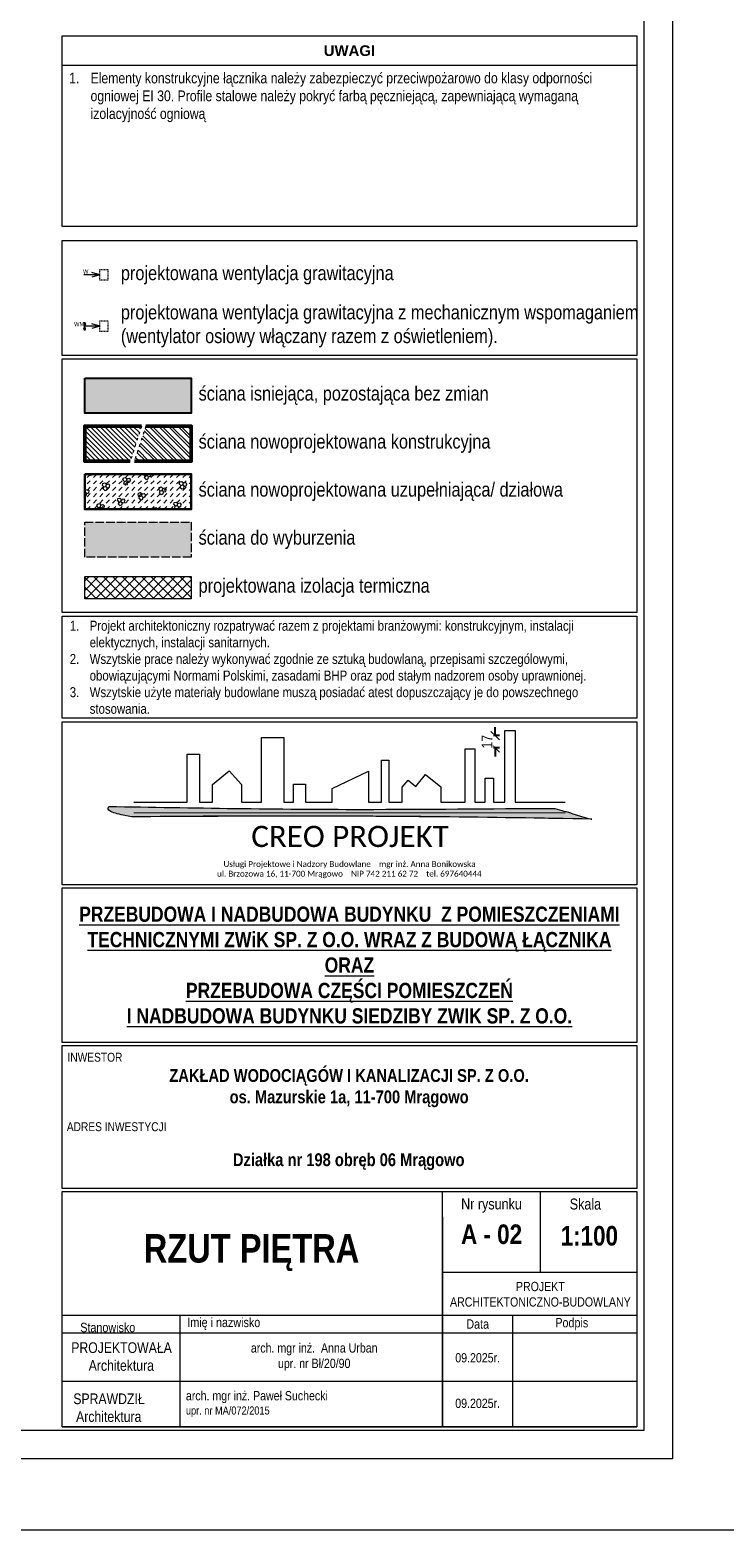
# Model space of a CAD drawing. Header units: millimetres. Extents: x 17147 to 52214, y -18116 to -4632.
# Tile 77 of 186: x 36113 to 37089, y -13916 to -11808. Entities that reach past the tile are written whole.
import ezdxf

# ---------------------------------------------------------------- set-up
doc = ezdxf.new("R2010")
doc.units = ezdxf.units.MM
for name, pattern in [('3', [1, 0.5, -0.5]), ('ACAD_ISO02W100', [15, 12, -3]), ('ACAD_ISO03W100', [30, 12, -18])]:
    doc.linetypes.add(name, pattern=pattern)
doc.layers.get('Defpoints').update_dxf_attribs({"color": 6})
for name, color, linetype, lineweight, true_color in [('A-izolacja', 7, 'Continuous', 9, 0x4775ff), ('A_SCIANA DO WYBURZENIA', 7, 'ACAD_ISO02W100', 18, 0xf7833b), ('r-ramka', 7, 'Continuous', 0, 0x727169), ('S_KRESKOWANIE_SC_ISTN', 7, 'Continuous', 0, 0x878787)]:
    doc.layers.add(name, color=color, linetype=linetype, lineweight=lineweight, true_color=true_color)
for name, color, linetype, lineweight in [('A-kreskowanie', 253, 'Continuous', 0), ('A-opis', 130, 'Continuous', 9), ('A-wymiar', 177, 'Continuous', 0), ('A_SCIANA_ISTN', 253, 'Continuous', 25), ('A_SCIANA_PROJ_KONSTRUKCJA', 3, 'Continuous', 50), ('A_SCINAN_PROJ_DZIALOWA', 5, 'Continuous', 30), ('elewacja C', 253, 'Continuous', 0)]:
    doc.layers.add(name, color=color, linetype=linetype, lineweight=lineweight)
doc.styles.add('BIKWYM', font='BIKROMSW.SHX', dxfattribs={"width": 0.8})
doc.styles.get("Standard").update_dxf_attribs({"font": 'ARIALN.TTF'})
doc.styles.add('wymiar', font='ARIALN.TTF')
doc.styles.add('wymiary', font='ARIALN.TTF')
doc.dimstyles.new('anka', dxfattribs={"dimtxt": 15, "dimasz": 12, "dimexe": 6, "dimexo": 0.0625, "dimgap": 4, "dimtad": 1, "dimdec": 0, "dimzin": 0, "dimdsep": 46, "dimtxsty": 'wymiary', "dimblk": 'OBLIQUE', "dimcen": 0.09, "dimclrt": 7, "dimadec": 0, "dimazin": 0, "dimtfac": 1, "dimtdec": 0, "dimtix": 1, "dimtofl": 0, "dimtmove": 0, "dimatfit": 3, "dimldrblk": 'OBLIQUE', "dimfxl": 6, "dimfxlon": 1, "dimtfill": 1, "dimtolj": 1, "dimtzin": 0, "dimarcsym": 0})

# ---------------------------------------------------------------- blocks, each defined once
blk = doc.blocks.new('_OBLIQUE')
at = {"color": 0, "linetype": 'ByBlock'}
blk.add_line((-0.5, -0.5), (0.5, 0.5), dxfattribs=at)
blk = doc.blocks.new('*D75')
at = {"layer": 'A-wymiar', "color": 0, "lineweight": -2, "transparency": 16777216}
for p, q in [((36766.1, -12799.5), (36766.1, -12787.5)), ((36772.1, -12799.5), (36760.1, -12799.5)), ((36772.1, -12816.7), (36760.1, -12816.7)), ((36766.1, -12816.7), (36766.1, -12828.7))]:
    blk.add_line(p, q, dxfattribs=at)
at = {"layer": 'Defpoints', "color": 0, "transparency": 16777216}
for p in [(37965.3, -12799.5), (37390.6, -12816.7)]:
    blk.add_point(p, dxfattribs=at)
at = {"layer": 'A-wymiar', "color": 0, "lineweight": -2, "transparency": 16777216, "xscale": 12, "yscale": 12, "zscale": 12}
for p, rotation in [((36766.1, -12799.5), 270), ((36766.1, -12816.7), 90)]:
    blk.add_blockref('_OBLIQUE', p, dxfattribs=dict(at, rotation=rotation))
at = {"layer": 'A-wymiar', "color": 7, "transparency": 16777216, "insert": (36754.6, -12808.1), "char_height": 15, "attachment_point": 5, "rotation": 90, "style": 'wymiary', "bg_fill": 3, "box_fill_scale": 1.1, "bg_fill_color": 256, "bg_fill_true_color": 13158600, "bg_fill_transparency": 0}
blk.add_mtext('\\A1;17', dxfattribs=at)
at = {"layer": 'Defpoints', "color": 0, "transparency": 16777216}
blk.add_point((36766.1, -12799.5), dxfattribs=at)
blk = doc.blocks.new('LOGO')
at = {"layer": 'elewacja C'}
h = blk.add_hatch(color=30, dxfattribs=at)
h.dxf.hatch_style = 1
edge = h.paths.add_edge_path()
edge.add_spline(control_points=[(11534.1, 18108), (11532.4, 18108), (11289.1, 18108), (10726.7, 18100.5), (10166.1, 18110.3), (9846.9, 18115.9)], knot_values=[0, 0, 0, 0, 5.133754, 729.732593, 1687.267838, 1687.267838, 1687.267838, 1687.267838], degree=3, periodic=0)
edge.add_spline(control_points=[(9846.9, 18115.9), (9846.1, 18113.8), (9840.3, 18098.6), (9889.5, 18084.9), (9916.9, 18079.7), (9932.8, 18076.7)], knot_values=[0, 0, 0, 0, 6.318514, 46.500226, 101.574566, 101.574566, 101.574566, 101.574566], degree=3, periodic=0)
edge.add_spline(control_points=[(9932.8, 18076.7), (10322, 18078.7), (10902.2, 18081.7), (11482.3, 18071.2), (11673.1, 18067.7)], knot_values=[0, 0, 0, 0, 1167.750225, 1740.44888, 1740.44888, 1740.44888, 1740.44888], degree=3, periodic=0)
edge.add_spline(control_points=[(11673.1, 18067.7), (11671.6, 18068.1), (11647.3, 18072.9), (11601.8, 18089.6), (11556.8, 18101.9), (11534.1, 18108)], knot_values=[0, 0, 0, 0, 4.823923, 74.316576, 144.781951, 144.781951, 144.781951, 144.781951], degree=3, periodic=0)
at = {"layer": 'elewacja C', "color": 7}
blk.add_lwpolyline([(9941.5, 18131.4), (10143.1, 18131.4), (10143.1, 18312.9), (10190.9, 18312.9), (10190.9, 18131.4), (10239.4, 18131.4), (10239.4, 18198.3), (10302.6, 18251), (10348.8, 18198.8), (10348.8, 18131.4), (10424.9, 18131.4), (10424.9, 18376.1), (10509.3, 18376.1), (10509.3, 18131.4), (10545.8, 18131.4), (10545.8, 18200.4), (10590.6, 18200.4), (10590.6, 18131.4), (10691.4, 18131.4), (10691.4, 18183.5), (10828.6, 18248.8), (10828.6, 18131.4), (10877.8, 18131.4), (10877.8, 18290.5), (10905.9, 18290.5), (10905.9, 18131.4), (10957, 18131.4), (10957, 18188.2), (10978.7, 18215.2), (11007.9, 18191.3), (11045.2, 18236), (11102.5, 18189.8), (11102.5, 18131.4), (11195, 18131.4), (11195, 18333.8), (11231.7, 18333.8), (11231.7, 18131.4), (11270.7, 18131.4), (11270.7, 18222.8), (11301.7, 18222.8), (11301.7, 18131.4), (11344.5, 18131.4), (11344.5, 18403.2), (11383.5, 18403.2), (11383.5, 18131.4), (11573.1, 18131.4)], dxfattribs=at)
at = {"layer": 'elewacja C', "color": 250, "const_width": 4}
blk.add_lwpolyline([(9941.5, 18091.9), (11574.1, 18091.9)], dxfattribs=at)
at = {"layer": 'elewacja C', "color": 30}
blk.add_arc((10503.6, -40448.4), 58527.8, 88.854996, 90.558825, dxfattribs=at)
for points in [[(9932.8, 18076.7), (9878.9, 18088.3), (9845.1, 18109.9), (9846.9, 18115.9)], [(9846.9, 18115.9), (10804.4, 18104.8), (11529, 18108), (11534.1, 18108)], [(11534.1, 18108), (11601.8, 18088.5), (11668.4, 18068.7), (11673.1, 18067.7)], [(11673.1, 18067.7), (11100.5, 18076.7), (9932.8, 18076.7)]]:
    blk.add_spline(points, degree=3, dxfattribs=at)
at = {"layer": 'elewacja C', "color": 7, "insert": (9846.9, 18042.5), "char_height": 20, "attachment_point": 1}
blk.add_mtext_dynamic_manual_height_columns('\\pi539.21;{\\fCalibri|b0|i0|c0|p34;\\H4x;CREO PROJEKT\\H1.25x;\\P\\pi434.09;\\H0.22x;Usługi Projektowe i Nadzory Budowlane    mgr inż. Anna Bonikowska\\P\\pi409.92;ul. Brzozowa 16, 11-700 Mrągowo    NIP 742 211 62 72    tel. 69764044\\fArial|b0|i0|c238|p34;4}', width=1826.244, gutter_width=12.5, heights=[0], dxfattribs=at)

msp = doc.modelspace()

# ---------------------------------------------------------------- hatches: boundary and pattern name
at = {"layer": 'A-izolacja', "transparency": 33554687}
h = msp.add_hatch(dxfattribs=at)
h.set_pattern_fill('ANSI37', color=256, scale=3, angle=90)
h.set_pattern_definition([(135, (15689.9325, -11663.665), (-6.735192, -6.735192), []), (225, (15689.9325, -11663.665), (6.735192, -6.735192), [])])
h.paths.add_polyline_path([(36339.1, -12576), (36189.5, -12576), (36189.5, -12607.4), (36339.1, -12607.4)])
at = {"layer": 'A-kreskowanie', "lineweight": 5, "true_color": 0xeb7500}
h = msp.add_hatch(dxfattribs=at)
h.set_pattern_fill('ANSI32', color=30, angle=-90)
h.set_pattern_definition([(315, (-1e-10, -4300.834), (6.735192, 6.735192), []), (315, (-1e-10, -4305.324), (6.735192, 6.735192), [])])
h.paths.add_polyline_path([(36339.1, -12364.5), (36275.3, -12364.5), (36259.3, -12413.9), (36339.1, -12413.9)])
at = {"layer": 'A_SCIANA DO WYBURZENIA', "transparency": 33554687}
h = msp.add_hatch(dxfattribs=at)
h.set_pattern_fill('DOTS', color=256, scale=0.75)
h.set_pattern_definition([(0, (15689.9325, -11625.6659), (0.5953125, 1.190625), [0, -1.190625])])
h.paths.add_polyline_path([(36339.1, -12499.5), (36189.5, -12499.5), (36189.5, -12548.9), (36339.1, -12548.9)])
at = {"layer": 'A_SCIANA_PROJ_KONSTRUKCJA', "lineweight": 9, "true_color": 0x2ad533}
h = msp.add_hatch(dxfattribs=at)
h.set_pattern_fill('ANSI31', color=102, scale=1.5, angle=90)
h.set_pattern_definition([(135, (15689.9325, -11625.666), (-3.367596, -3.367596), [])])
h.paths.add_polyline_path([(36269.3, -12364.5), (36189.5, -12364.5), (36189.5, -12413.9), (36253.3, -12413.9)])
at = {"layer": 'A_SCINAN_PROJ_DZIALOWA', "lineweight": 9, "true_color": 0x27773c, "transparency": 33554610}
h = msp.add_hatch(dxfattribs=at)
h.set_pattern_fill('GAZOBETON S100 ISO 1J', color=97, scale=2, pattern_type=2)
h.set_pattern_definition([(15, (-36.012, -4309.333), (7.764572, 28.977773), [2.93294, -27.06706]), (15, (-32.42, -4305.74), (7.764572, 28.977773), [2.93294, -27.06706]), (15, (-37.327, -4304.426), (7.764572, 28.977773), [2.93294, -27.06706]), (15, (-33.735, -4300.834), (7.764572, 28.977773), [2.93294, -27.06706]), (15, (-38.642, -4299.52), (7.764572, 28.977773), [2.93294, -27.06706]), (75, (-39.4, -4302.352), (-21.213201, 21.213203), [2.93294, -27.06706]), (75, (-38.086, -4307.26), (-21.213201, 21.213203), [2.93294, -27.06706]), (75, (-34.494, -4303.667), (-21.213201, 21.213203), [2.93294, -27.06706]), (75, (-33.18, -4308.574), (-21.213201, 21.213203), [2.93294, -27.06706]), (75, (-29.587, -4304.982), (-21.213201, 21.213203), [2.93294, -27.06706]), (315, (-38.086, -4307.26), (28.977773, 7.76457), [2.93294, -27.06706]), (315, (-39.4, -4302.352), (28.977773, 7.76457), [2.93294, -27.06706]), (315, (-34.494, -4303.667), (28.977773, 7.76457), [2.93294, -27.06706]), (315, (-30.902, -4300.075), (28.977773, 7.76457), [2.93294, -27.06706]), (315, (-35.81, -4298.76), (28.977773, 7.76457), [2.93294, -27.06706]), (45, (-33.735, -4300.834), (9e-16, 8.9802561), [6.35, -6.35])])
h.paths.add_polyline_path([(36339.1, -12432), (36189.5, -12432), (36189.5, -12481.4), (36339.1, -12481.4)])
at = {"layer": 'S_KRESKOWANIE_SC_ISTN', "transparency": 33554559}
h = msp.add_hatch(color=256, dxfattribs=at)
h.dxf.hatch_style = 1
h.paths.add_polyline_path([(36339.1, -12297), (36189.5, -12297), (36189.5, -12346.4), (36339.1, -12346.4)])

# ---------------------------------------------------------------- linework, layer by layer
at = {"layer": 'A-izolacja'}
msp.add_lwpolyline([(36189.5, -12576), (36339.1, -12576), (36339.1, -12607.4), (36189.5, -12607.4)], close=True, dxfattribs=at)
at = {"layer": 'A-opis', "lineweight": 9}
for points in [[(36210.7, -12152.1), (36188.2, -12152.1)], [(36210.7, -12152.1), (36199.5, -12148.8)], [(36210.7, -12152.1), (36199.5, -12155.4)], [(36210.7, -12224.3), (36188.2, -12224.3)], [(36188.4, -12221), (36189.5, -12224.3)], [(36188.4, -12227.7), (36189.5, -12224.3)], [(36190.7, -12221), (36189.5, -12224.3)], [(36190.7, -12227.7), (36189.5, -12224.3)], [(36210.7, -12224.3), (36199.5, -12221.1)], [(36210.7, -12224.3), (36199.5, -12227.6)]]:
    msp.add_lwpolyline(points, dxfattribs=at)
at = {"layer": 'A-opis', "linetype": '3', "lineweight": 9, "ltscale": 2}
for points in [[(36221.7, -12159.6), (36210.7, -12159.6), (36210.7, -12144.6), (36221.7, -12144.6)], [(36221.7, -12231.8), (36210.7, -12231.8), (36210.7, -12216.8), (36221.7, -12216.8)]]:
    msp.add_lwpolyline(points, close=True, dxfattribs=at)
at = {"layer": 'A-opis', "linetype": 'ACAD_ISO03W100', "ltscale": 0.3}
for points in [[(36269.3, -12364.5), (36253.3, -12413.9)], [(36275.3, -12364.5), (36259.3, -12413.9)]]:
    msp.add_lwpolyline(points, dxfattribs=at)
at = {"layer": 'A-opis', "lineweight": 9}
for centre, start, end in [((36189.5, -12220.6), 340.8229, 199.1771), ((36189.5, -12228.1), 160.8229, 19.1771)]:
    msp.add_arc(centre, 1.22, start, end, dxfattribs=at)
at = {"layer": 'A_SCIANA DO WYBURZENIA'}
msp.add_lwpolyline([(36189.5, -12499.5), (36339.1, -12499.5), (36339.1, -12548.9), (36189.5, -12548.9)], close=True, dxfattribs=at)
at = {"layer": 'A_SCIANA_ISTN'}
msp.add_lwpolyline([(36189.5, -12297), (36339.1, -12297), (36339.1, -12346.4), (36189.5, -12346.4)], close=True, dxfattribs=at)
at = {"layer": 'A_SCIANA_PROJ_KONSTRUKCJA'}
for points in [[(36253.3, -12413.9), (36189.5, -12413.9), (36189.5, -12364.5), (36269.3, -12364.5)], [(36275.3, -12364.5), (36339.1, -12364.5), (36339.1, -12413.9), (36259.3, -12413.9)]]:
    msp.add_lwpolyline(points, dxfattribs=at)
at = {"layer": 'A_SCINAN_PROJ_DZIALOWA'}
msp.add_lwpolyline([(36189.5, -12432), (36339.1, -12432), (36339.1, -12481.4), (36189.5, -12481.4)], close=True, dxfattribs=at)
at = {"layer": 'r-ramka'}
for p, q in [((36692.1, -13770.7), (36692.1, -13440)), ((36692.1, -13770.7), (36692.1, -13440)), ((36829.6, -13553.5), (36829.6, -13440)), ((36692.1, -13475.8), (36692.1, -13770.7)), ((36692.1, -13553.5), (36965.1, -13553.5)), ((36157.6, -13614), (36965.1, -13614)), ((36323.3, -13770.7), (36323.3, -13614)), ((36323.3, -13770.7), (36323.3, -13614)), ((36692.1, -13614), (36692.1, -13770.7)), ((36790.9, -13770.7), (36790.9, -13614)), ((36790.9, -13770.7), (36790.9, -13614)), ((36157.6, -13638.7), (36965.1, -13638.7)), ((36157.6, -13638.7), (36965.1, -13638.7)), ((36157.6, -13638.7), (36965.1, -13638.7)), ((36157.6, -13706.7), (36965.1, -13706.7)), ((36157.6, -13706.7), (36965.1, -13706.7)), ((36157.6, -13706.7), (36965.1, -13706.7)), ((36157.6, -13706.7), (36965.1, -13706.7)), ((36157.6, -13770.7), (36965.1, -13770.7)), ((36157.6, -13770.7), (36965.1, -13770.7)), ((36157.6, -13770.7), (36965.1, -13770.7)), ((36157.6, -13770.7), (36965.1, -13770.7))]:
    msp.add_line(p, q, dxfattribs=at)
for points in [[(36157.6, -11816.3), (36965.1, -11816.3), (36965.1, -12084.3), (36157.6, -12084.3)], [(36157.6, -11816.3), (36965.1, -11816.3), (36965.1, -11858), (36157.6, -11858)], [(36157.6, -12103.8), (36965.1, -12103.8), (36965.1, -12265.2), (36157.6, -12265.2)], [(36157.6, -12270.2), (36965.1, -12270.2), (36965.1, -12626.6), (36157.6, -12626.6)], [(36157.6, -12631.6), (36965.1, -12631.6), (36965.1, -12775.2), (36157.6, -12775.2)], [(36157.6, -13013.3), (36965.1, -13013.3), (36965.1, -13230.7), (36157.6, -13230.7)], [(36157.6, -13234.7), (36965.1, -13234.7), (36965.1, -13436), (36157.6, -13436)], [(36157.6, -13440), (36965.1, -13440), (36965.1, -13770.7), (36157.6, -13770.7)]]:
    msp.add_lwpolyline(points, close=True, dxfattribs=at)

# ---------------------------------------------------------------- texts
at = {"layer": 'A-opis', "char_height": 15}
for s, width, gutter_width, insert, attachment_point in [('\\pi-30,l30,t30,45;1.^IŚciany w pomieszczeniach mokrych należy wykończyć płytkami ceramicznymi pierwszej jakości, o \\P\\pi0,t45;klasie ścieralności min. 2. W jadalni płytki układać w pasie o wysokości 60 cm nad ciągiem \\Pkuchennym. W szatni oraz toaletach ściany w obszarze umywalki oraz w pomieszczeniu \\Pporządkowym przy zlewie wykończyć płytkami do wysokości 200 cm, z zachowaniem marginesów \\Pmin. 30 cm poza obrys urządzenia. W pomieszczeniu natrysku oraz w toaletach (wc) ściany obłożyć \\Ppłytkami na całej wysokości.\\P\\pi-30,t30,45;2.^IŚciany kabin wc wykonać z bloczków gazobetonoywch gr. 6cm lub zastosować systemowe \\P\\pi0,t45;przegrody kabinowe.', 792.829, 60, (36167.6, -11583.4), 1), ('{\\fArial|b1|i0|c238|p34;UWAGI}', 494.295, 12.5, (36561.3, -11837.1), 5), ('\\pi-30,l30,t30,45;1.^IElementy konstrukcyjne łącznika należy zabezpieczyć przeciwpożarowo do klasy odporności \\P\\pi0,t45;ogniowej EI 30. Profile stalowe należy pokryć farbą pęczniejącą, zapewniającą wymaganą \\Pizolacyjność ogniową', 792.829, 60, (36167.6, -11868), 1)]:
    msp.add_mtext_dynamic_manual_height_columns(s, width=width, gutter_width=gutter_width, heights=[0], dxfattribs=dict(at, insert=insert, attachment_point=attachment_point))
at = {"layer": 'A-opis', "color": 156, "true_color": 0x0f468a, "insert": (35480.8, -11883.1), "char_height": 15, "attachment_point": 1, "style": 'wymiary'}
msp.add_mtext_dynamic_manual_height_columns('\\pi45.743;{\\LPOM \\P\\pi21.493;PORZĄDK.\\P\\pi35.266;}2,76 m²', width=128.024, gutter_width=12.5, heights=[0], dxfattribs=at)
at = {"layer": 'A-opis', "lineweight": 9, "char_height": 6, "attachment_point": 5, "style": 'BIKWYM'}
for s, insert in [('W', (36190.8, -12147.3)), ('WM', (36181.6, -12221.3))]:
    msp.add_mtext_dynamic_manual_height_columns(s, width=10.121, gutter_width=12.5, heights=[0], dxfattribs=dict(at, insert=insert))
at = {"layer": 'r-ramka', "char_height": 20, "attachment_point": 4, "style": 'wymiar'}
for s, width, insert in [('projektowana wentylacja grawitacyjna', 611.256, (36240.2, -12152.5)), ('projektowana wentylacja grawitacyjna z mechanicznym wspomaganiem (wentylator osiowy włączany razem z oświetleniem).', 724.958, (36240.2, -12224.3)), ('ściana isniejąca, pozostająca bez zmian', 461.455, (36349.4, -12321.7)), ('ściana nowoprojektowana konstrukcyjna', 455.43, (36349.4, -12389.2)), ('ściana nowoprojektowana uzupełniająca/ działowa', 560.11, (36349.4, -12456.7)), ('ściana do wyburzenia', 356.775, (36349.4, -12524.2)), ('projektowana izolacja termiczna', 403.82, (36349.4, -12591.7))]:
    msp.add_mtext_dynamic_manual_height_columns(s, width=width, gutter_width=12.5, heights=[0], dxfattribs=dict(at, insert=insert))
at = {"layer": 'r-ramka'}
for s, width, gutter_width, heights, insert, char_height, attachment_point in [('{\\fArial Narrow|b1|i0|c238|p34;\\H1.4286x;\\LPRZEBUDOWA I NADBUDOWA BUDYNKU  Z POMIESZCZENIAMI TECHNICZNYMI ZWiK SP. Z O.O. WRAZ Z BUDOWĄ ŁĄCZNIKA\\PORAZ\\PPRZEBUDOWA CZĘŚCI POMIESZCZEŃ\\PI NADBUDOWA BUDYNKU SIEDZIBY ZWIK SP. Z O.O.}', 808.87, 1145, [688], (36561.3, -13122), 15, 5), ('INWESTOR', 203.028, 12.5, [0], (36165.2, -13245.2), 12.5, 1), ('ADRES INWESTYCJI', 203.028, 12.5, [0], (36164.3, -13342.8), 12.5, 1)]:
    msp.add_mtext_dynamic_manual_height_columns(s, width=width, gutter_width=gutter_width, heights=heights, dxfattribs=dict(at, insert=insert, char_height=char_height, attachment_point=attachment_point))
for s, insert, char_height, width, attachment_point in [('\\pt133.95;{\\fArial Narrow|b1|i0|c238|p34;ZAKŁAD WODOCIĄGÓW I KANALIZACJI SP. Z O.O.\\Pos. Mazurskie 1a, 11-700 Mrągowo}', (36560.9, -13294.9), 18, 811.434, 5), ('{\\fArial Narrow|b1|i0|c238|p34;Działka nr 198 obręb 06 Mrągowo}', (36560.3, -13398.2), 18, 811.434, 5), ('Nr rysunku', (36760.9, -13459.9), 15.4, 137.5, 5), ('Skala', (36870.8, -13450), 15.4, 66.565, 1), ('{\\fArial Narrow|b1|i0|c238|p34;A - 02}', (36761, -13500.3), 27.5, 137.755, 5), ('{\\fArial Narrow|b1|i0|c238|p34;1:100}', (36898.4, -13502.5), 27.5, 137.5, 5), ('{\\fArial Narrow|b1|i0|c238|p34;\\H1.3333x;RZUT PIĘTRA}', (36423.8, -13526), 30, 536.569, 5), ('PROJEKT ARCHITEKTONICZNO-BUDOWLANY', (36829.6, -13584.5), 13, 274.999, 5), ('Stanowisko', (36221.8, -13631.3), 13.2, 167.765, 5), ('{\\fArial|b0|i0|c238|p34;  }Imię i nazwisko', (36323.3, -13626), 13.2, 161.994, 4), ('Data', (36741.5, -13626.4), 13.2, 98.775, 5), ('Podpis', (36873.7, -13626.4), 13.2, 186.844, 5), ('\\pi12.866;PROJEKTOWAŁA\\P\\pi37.417;Architektura', (36157.6, -13672.1), 15, 165.765, 4), ('09.2025r.', (36741.5, -13673.8), 13, 98.775, 5), ('\\pi33.473;SPRAWDZIŁ\\P\\pi37.417;Architektura', (36139.9, -13744), 15, 165.765, 4), ('09.2025r.', (36741.5, -13737.8), 13, 98.775, 5)]:
    msp.add_mtext(s, dxfattribs=dict(at, insert=insert, char_height=char_height, width=width, attachment_point=attachment_point))
at = {"layer": 'r-ramka', "char_height": 13, "width": 368.804, "style": 'wymiar'}
for s, insert, attachment_point in [('  arch. mgr inż.  Anna Urban\\P  upr. nr Bł/20/90', (36507.7, -13672.7), 5), ('  arch. mgr inż. Paweł Suchecki\\P\\pt182;  {\\H0.86667x;upr. nr MA/072/2015}', (36323.3, -13738.7), 4)]:
    msp.add_mtext(s, dxfattribs=dict(at, insert=insert, attachment_point=attachment_point))

# ---------------------------------------------------------------- dimensions: what is measured, and where the dimension line sits
at = {"layer": 'A-wymiar'}
dim = msp.add_linear_dim(base=(36766.1, -12799.5), p1=(37390.6, -12816.7), p2=(37965.3, -12799.5), angle=90, dimstyle='anka', dxfattribs=at)
dim.commit()
dim.dimension.update_dxf_attribs({"geometry": '*D75', "text_midpoint": (36754.6, -12808.1)})

# ---------------------------------------------------------------- next in the draw order: linework, layer by layer
at = {"layer": 'r-ramka'}
msp.add_lwpolyline([(37115.1, -9715.7), (31175.1, -9715.7), (31175.1, -13915.7), (37115.1, -13915.7), (37115.1, -9715.7)], dxfattribs=at)
for points in [[(37015.1, -9815.7), (37015.1, -13815.7), (31413.9, -13815.7), (31413.9, -9815.7)], [(36975.1, -9855.7), (36975.1, -13775.7), (31453.9, -13775.7), (31453.9, -9855.7)], [(36157.6, -12780.2), (36965.1, -12780.2), (36965.1, -13009.3), (36157.6, -13009.3)]]:
    msp.add_lwpolyline(points, close=True, dxfattribs=at)

# ---------------------------------------------------------------- next in the draw order: block references
at = {"layer": 'r-ramka', "color": 30, "xscale": 0.3716075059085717, "yscale": 0.3716075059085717, "zscale": 0.3716075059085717}
msp.add_blockref('LOGO', (32563.9, -19631), dxfattribs=at)

# ---------------------------------------------------------------- next in the draw order: texts
at = {"layer": 'r-ramka', "insert": (36168.4, -12638.1), "char_height": 14, "attachment_point": 1}
msp.add_mtext_dynamic_manual_height_columns('\\pi-28,l28,t28,42;1.^IProjekt architektoniczny rozpatrywać razem z projektami branżowymi: konstrukcyjnym, instalacji \\P\\pi0,t42;elektycznych, instalacji sanitarnych.\\P\\pi-28,t28,42;2.^IWszytskie prace należy wykonywać zgodnie ze sztuką budowlaną, przepisami szczególowymi, \\P\\pi0,t42;obowiązującymi Normami Polskimi, zasadami BHP oraz pod stałym nadzorem osoby uprawnionej.\\P\\pi-28,t28,42;3.^IWszytskie użyte materiały budowlane muszą posiadać atest dopuszczający je do powszechnego \\P\\pi0,t42;stosowania.', width=796.702, gutter_width=12.5, heights=[0], dxfattribs=at)

doc.saveas('drawing.dxf')
